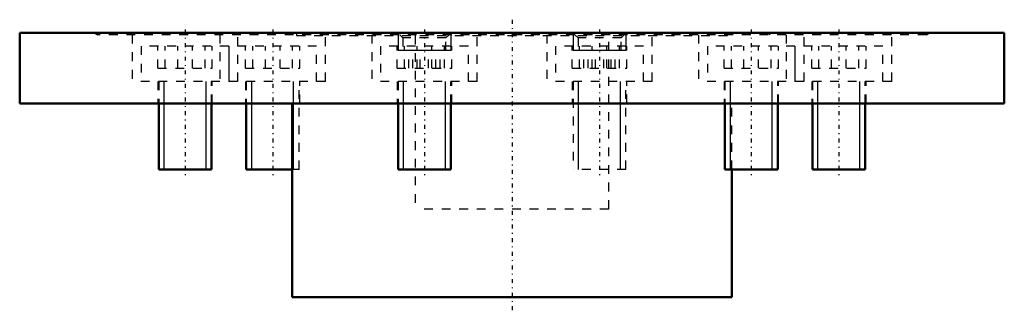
# Model space of a CAD drawing. Header units: millimetres. Extents: x -56 to 56, y -32 to 2.
import ezdxf

# ---------------------------------------------------------------- set-up
doc = ezdxf.new("R2010")
doc.units = ezdxf.units.MM
doc.linetypes.add('Center', pattern=[1.5, 0.45, -0.5, 0.05, -0.5])
doc.linetypes.add('Dashed', pattern=[2, 1, -1])
for name, color, linetype, lineweight in [('2d ConnectionPoints', 7, 'Continuous', 50), ('AM_0', 7, 'Continuous', 50), ('AM_5', 3, 'Continuous', 25), ('AM_7', 7, 'Center', 25), ('AM_9', 6, 'Dashed', 25)]:
    doc.layers.add(name, color=color, linetype=linetype, lineweight=lineweight)

msp = doc.modelspace()

# ---------------------------------------------------------------- linework, layer by layer
at = {"layer": '2d ConnectionPoints'}
msp.add_point((0, -8), dxfattribs=at)
at = {"layer": 'AM_0'}
for p, q in [((56, 0), (-56, 0)), ((-56, 0), (-56, -8)), ((56, -8), (56, 0)), ((56, -8), (-56, -8)), ((-40.19, -8), (-40.19, -15.5)), ((-34.19, -15.5), (-34.19, -8)), ((-30.22, -8), (-30.22, -15.5)), ((-25, -8), (-25, -30)), ((-12.96, -8), (-12.96, -15.5)), ((-6.96, -15.5), (-6.96, -8)), ((24.22, -8), (24.22, -15.5)), ((30.22, -15.5), (30.22, -8)), ((34.19, -8), (34.19, -15.5)), ((40.19, -15.5), (40.19, -8)), ((-34.19, -15.5), (-40.19, -15.5)), ((-25, -15.5), (-30.22, -15.5)), ((-6.96, -15.5), (-12.96, -15.5)), ((30.22, -15.5), (24.22, -15.5)), ((25, -30), (25, -15.5)), ((40.19, -15.5), (34.19, -15.5)), ((25, -30), (-25, -30))]:
    msp.add_line(p, q, dxfattribs=at)
at = {"layer": 'AM_5'}
for p, q in [((-12.96, -0.2), (-12.96, -2)), ((-6.96, -0.2), (-6.96, -2)), ((6.96, -0.2), (6.96, -2)), ((12.96, -0.2), (12.96, -2)), ((-6.96, -2), (-12.96, -2)), ((12.96, -2), (6.96, -2)), ((-39.57, -15.5), (-39.57, -5.5)), ((-34.8, -15.5), (-34.8, -5.5)), ((-29.61, -15.5), (-29.61, -5.5)), ((-24.84, -15.5), (-24.84, -5.5)), ((-12.35, -15.5), (-12.35, -5.5)), ((-7.58, -15.5), (-7.58, -5.5)), ((7.58, -15.5), (7.58, -5.5)), ((12.35, -15.5), (12.35, -5.5)), ((24.84, -15.5), (24.84, -5.5)), ((29.61, -15.5), (29.61, -5.5)), ((34.8, -15.5), (34.8, -5.5)), ((39.57, -15.5), (39.57, -5.5))]:
    msp.add_line(p, q, dxfattribs=at)
at = {"layer": 'AM_7'}
for p, q in [((0, 1.5), (0, -31.5)), ((-37.19, 0.4), (-37.19, -16.2)), ((-27.22, 0.4), (-27.22, -16.2)), ((-9.96, 0.4), (-9.96, -16.2)), ((9.96, 0.4), (9.96, -16.2)), ((27.22, 0.4), (27.22, -16.2)), ((37.19, 0.4), (37.19, -16.2))]:
    msp.add_line(p, q, dxfattribs=at)
at = {"layer": 'AM_9'}
for p, q in [((-47.5, 0), (-47.15, -0.2)), ((-29, 0), (-29.35, -0.2)), ((-24.5, 0), (-24.5, -0.3)), ((24.5, -0.3), (24.5, 0)), ((29.35, -0.2), (29, 0)), ((47.15, -0.2), (47.5, 0)), ((47.15, -0.2), (-47.15, -0.2)), ((-43.19, -0.2), (-43.19, -5.5)), ((-33.22, -0.2), (-33.22, -5.5)), ((-31.19, -5.5), (-31.19, -0.2)), ((-24.5, -0.3), (24.5, -0.3)), ((-21.22, -5.5), (-21.22, -0.2)), ((-15.96, -0.2), (-15.96, -5.5)), ((-12.76, -0.2), (-12.42, -0.54)), ((-12.42, -0.54), (-12.42, -2)), ((-7.51, -0.54), (-12.42, -0.54)), ((-11, -0.3), (-11, -20)), ((-7.51, -0.54), (-7.16, -0.2)), ((-7.51, -2), (-7.51, -0.54)), ((-3.96, -5.5), (-3.96, -0.2)), ((3.96, -0.2), (3.96, -5.5)), ((7.16, -0.2), (7.51, -0.54)), ((7.51, -0.54), (7.51, -2)), ((12.42, -0.54), (7.51, -0.54)), ((11, -20), (11, -0.3)), ((12.42, -0.54), (12.76, -0.2)), ((12.42, -2), (12.42, -0.54)), ((15.96, -5.5), (15.96, -0.2)), ((21.22, -0.2), (21.22, -5.5)), ((31.19, -0.2), (31.19, -5.5)), ((33.22, -5.5), (33.22, -0.2)), ((43.19, -5.5), (43.19, -0.2)), ((-22.22, -1.5), (-42.19, -1.5)), ((-42.19, -1.5), (-42.19, -5.5)), ((-40.29, -4), (-40.29, -1.5)), ((-39.46, -4), (-39.46, -1.5)), ((-38.02, -4), (-38.02, -1.5)), ((-36.36, -4), (-36.36, -1.5)), ((-34.92, -4), (-34.92, -1.5)), ((-34.09, -4), (-34.09, -1.5)), ((-32.22, -1.5), (-32.22, -5.5)), ((-32.19, -5.5), (-32.19, -1.5)), ((-30.32, -4), (-30.32, -1.5)), ((-29.49, -4), (-29.49, -1.5)), ((-28.05, -4), (-28.05, -1.5)), ((-26.39, -4), (-26.39, -1.5)), ((-24.95, -4), (-24.95, -1.5)), ((-24.12, -4), (-24.12, -1.5)), ((-22.22, -5.5), (-22.22, -1.5)), ((-4.96, -1.5), (-14.96, -1.5)), ((-14.96, -1.5), (-14.96, -5.5)), ((-13.07, -4), (-13.07, -1.5)), ((-7.51, -2), (-12.42, -2)), ((-12.23, -4), (-12.23, -1.5)), ((-11.75, -4), (-11.75, -2)), ((-11.27, -4), (-11.27, -2)), ((-10.8, -4), (-10.8, -1.5)), ((-10.44, -4), (-10.44, -2)), ((-9.49, -4), (-9.49, -2)), ((-9.13, -4), (-9.13, -1.5)), ((-8.66, -4), (-8.66, -2)), ((-8.18, -4), (-8.18, -2)), ((-7.69, -4), (-7.69, -1.5)), ((-6.86, -4), (-6.86, -1.5)), ((-4.96, -5.5), (-4.96, -1.5)), ((14.96, -1.5), (4.96, -1.5)), ((4.96, -1.5), (4.96, -5.5)), ((6.86, -4), (6.86, -1.5)), ((12.42, -2), (7.51, -2)), ((7.69, -4), (7.69, -1.5)), ((8.18, -4), (8.18, -2)), ((8.66, -4), (8.66, -2)), ((9.13, -4), (9.13, -1.5)), ((9.49, -4), (9.49, -2)), ((10.44, -4), (10.44, -2)), ((10.8, -4), (10.8, -1.5)), ((11.27, -4), (11.27, -2)), ((11.75, -4), (11.75, -2)), ((12.23, -4), (12.23, -1.5)), ((13.07, -4), (13.07, -1.5)), ((14.96, -5.5), (14.96, -1.5)), ((42.19, -1.5), (22.22, -1.5)), ((22.22, -1.5), (22.22, -5.5)), ((24.12, -4), (24.12, -1.5)), ((24.95, -4), (24.95, -1.5)), ((26.39, -4), (26.39, -1.5)), ((28.05, -4), (28.05, -1.5)), ((29.49, -4), (29.49, -1.5)), ((30.32, -4), (30.32, -1.5)), ((32.19, -1.5), (32.19, -5.5)), ((32.22, -5.5), (32.22, -1.5)), ((34.09, -4), (34.09, -1.5)), ((34.92, -4), (34.92, -1.5)), ((36.36, -4), (36.36, -1.5)), ((38.02, -4), (38.02, -1.5)), ((39.46, -4), (39.46, -1.5)), ((40.29, -4), (40.29, -1.5)), ((42.19, -5.5), (42.19, -1.5)), ((-40.29, -4), (-34.09, -4)), ((-30.32, -4), (-24.12, -4)), ((-13.07, -4), (-6.86, -4)), ((6.86, -4), (13.07, -4)), ((24.12, -4), (30.32, -4)), ((34.09, -4), (40.29, -4)), ((-21.22, -5.5), (-43.19, -5.5)), ((-40.29, -5.5), (-40.29, -8)), ((-40.19, -5.5), (-40.19, -8)), ((-34.19, -8), (-34.19, -5.5)), ((-34.09, -8), (-34.09, -5.5)), ((-30.32, -5.5), (-30.32, -8)), ((-30.22, -5.5), (-30.22, -8)), ((-24.22, -15.5), (-24.22, -5.5)), ((-24.12, -8), (-24.12, -5.5)), ((-3.96, -5.5), (-15.96, -5.5)), ((-13.06, -5.5), (-13.06, -8)), ((-12.96, -5.5), (-12.96, -8)), ((-6.96, -8), (-6.96, -5.5)), ((-6.86, -8), (-6.86, -5.5)), ((15.96, -5.5), (3.96, -5.5)), ((6.86, -5.5), (6.86, -8)), ((6.96, -5.5), (6.96, -15.5)), ((12.96, -15.5), (12.96, -5.5)), ((13.06, -8), (13.06, -5.5)), ((43.19, -5.5), (21.22, -5.5)), ((24.12, -5.5), (24.12, -8)), ((24.22, -5.5), (24.22, -8)), ((30.22, -8), (30.22, -5.5)), ((30.32, -8), (30.32, -5.5)), ((34.09, -5.5), (34.09, -8)), ((34.19, -5.5), (34.19, -8)), ((40.19, -8), (40.19, -5.5)), ((40.29, -8), (40.29, -5.5)), ((25, -15.5), (25, -8)), ((-24.22, -15.5), (-25, -15.5)), ((12.96, -15.5), (6.96, -15.5)), ((11, -20), (-11, -20))]:
    msp.add_line(p, q, dxfattribs=at)

doc.saveas('drawing.dxf')
